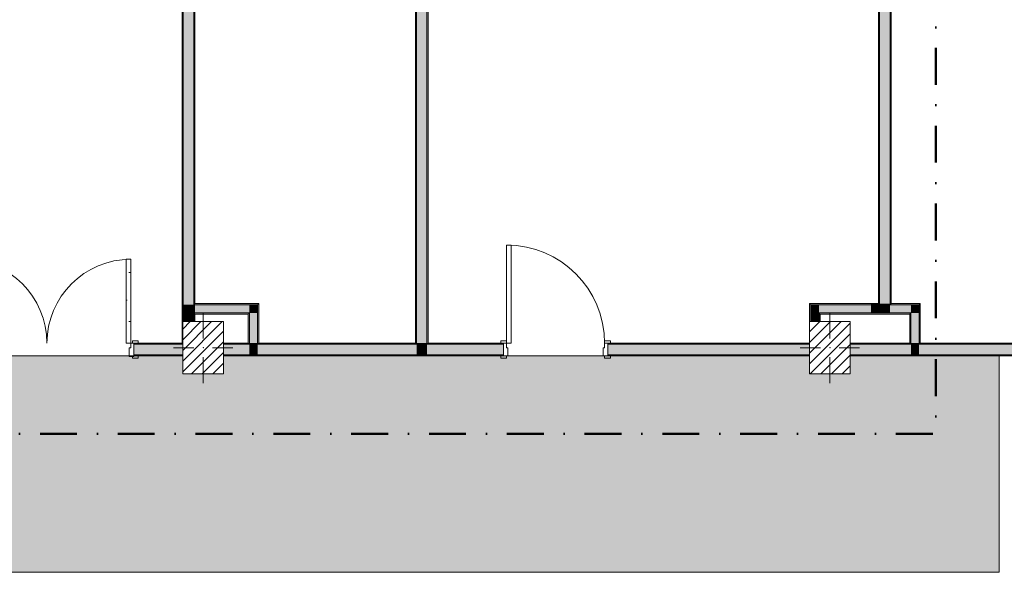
# Model space of a CAD drawing. Header units: millimetres. Extents: x -40968 to 11883, y -18948 to 4746.
# Tile 19 of 29: x -977 to 7506, y -18948 to -14188. Entities that reach past the tile are written whole.
import ezdxf

# ---------------------------------------------------------------- set-up
doc = ezdxf.new("R2010")
doc.units = ezdxf.units.MM
doc.header["$MEASUREMENT"] = 0
doc.linetypes.add('Punto & Rayas', pattern=[670.277762, 317.5, -176.388889, 0, -176.388874])
doc.linetypes.add('Wipeout_Contour', pattern=[1000, 0, -1000])
for name, color, linetype, lineweight, true_color in [('01_2D_Ambit_Pluma_Nº__242', 7, 'Continuous', 50, 0xfb0013), ('12_FAÇ_Façana_Pluma_Nº__102', 7, 'Continuous', 5, 0xcccccc), ('12_FAÇ_Façana_Pluma_Nº__176', 7, 'Continuous', 15, 0x93a0c6), ('14_PAV_Paviment existent_Pluma_Nº__102', 7, 'Continuous', 5, 0xcccccc), ('Demolido_12_FAÇ_Façana_Pluma_Nº__102', 7, 'Continuous', 5, 0xcccccc), ('Demolido_12_FAÇ_Façana_Pluma_Nº__176', 7, 'Continuous', 15, 0x93a0c6), ('Demolido_Puertas Archicad_Pluma_Nº__3', 7, 'Continuous', 5, 0xa4a4a4)]:
    doc.layers.add(name, color=color, linetype=linetype, lineweight=lineweight, true_color=true_color)
for name, color, linetype in [('10_ESTR_Pilars', 7, 'Continuous'), ('12_FAÇ_Façana', 7, 'Continuous'), ('14_PAV_Paviment existent', 7, 'Continuous'), ('Demolido_12_FAÇ_Façana', 7, 'Continuous'), ('Demolido_Puertas Archicad', 7, 'Continuous')]:
    doc.layers.add(name, color=color, linetype=linetype)
for name, color, linetype, lineweight in [('10_ESTR_Pilars_Pluma_Nº__20', 1, 'Continuous', 5), ('10_ESTR_Pilars_Pluma_Nº__28', 7, 'Continuous', 20), ('10_ESTR_Pilars_Pluma_Nº__42', 8, 'Continuous', 25), ('12_FAÇ_Façana_Pluma_Nº__7', 7, 'Continuous', 5), ('14_PAV_Paviment existent_Pluma_Nº__89', 7, 'Continuous', 5), ('Demolido_12_FAÇ_Façana_Pluma_Nº__7', 7, 'Continuous', 5), ('Demolido_Puertas Archicad_Pluma_Nº__1', 7, 'Continuous', 5), ('Demolido_Puertas Archicad_Pluma_Nº__7', 7, 'Continuous', 5)]:
    doc.layers.add(name, color=color, linetype=linetype, lineweight=lineweight)
pattern_1 = [(0, (0, 0), (0, 779.4), [48.75, -401.25]), (0, (225, 389.7), (0, 779.4), [48.75, -401.25]), (60, (0, 0), (-675, 389.7), [48.75, -401.25]), (60, (450, 0), (-675, 389.7), [48.75, -401.25]), (120, (48.75, 0), (675, 389.7), [48.75, -401.25]), (120, (498.75, 0), (675, 389.7), [48.75, -401.25]), (0, (0, 75), (0, 150), [0, -150, 0, -225]), (45, (75, 75), (-106.066, 106.066), [0, -112.5, 0, -187.5])]
pattern_2 = [(45, (0, 0), (-45.96194, 45.96194), [])]

# ---------------------------------------------------------------- blocks, each defined once
blk = doc.blocks.new('Forjado_2_1', base_point=(7463.4, -18947.9))
at = {"layer": '14_PAV_Paviment existent_Pluma_Nº__102', "linetype": 'Continuous', "lineweight": 0, "true_color": 0x333333}
blk.add_hatch(color=250, dxfattribs=at).paths.add_polyline_path([(7463.4, -18947.9), (7463.4, -17084), (-28136.2, -17084), (-28146.1, -18947.9)])
at = {"layer": '14_PAV_Paviment existent_Pluma_Nº__89', "color": 7, "linetype": 'Continuous', "lineweight": 5, "flags": 128}
blk.add_lwpolyline([(7463.4, -18947.9), (-28146.1, -18947.9), (-28136.2, -17084), (7463.4, -17084)], close=True, dxfattribs=at)
blk = doc.blocks.new('Muro_59_1', base_point=(422.1, -17084))
at = {"layer": 'Demolido_12_FAÇ_Façana_Pluma_Nº__102', "linetype": 'Continuous', "lineweight": 0, "true_color": 0xe5e5e5}
for points in [[(432.1, -16644), (522.1, -16644), (522.1, -12439), (432.1, -12439)], [(432.1, -16644), (432.1, -16714), (522.1, -16714), (522.1, -16644)], [(522.1, -16714), (432.1, -16714), (432.1, -16789), (522.1, -16789)]]:
    blk.add_hatch(color=254, dxfattribs=at).paths.add_polyline_path(points)
at = {"layer": 'Demolido_12_FAÇ_Façana_Pluma_Nº__176', "linetype": 'Continuous', "lineweight": 0, "true_color": 0x495063}
for points in [[(422.1, -16974), (428.9, -16974), (428.9, -16789), (432.1, -16789), (432.1, -12439), (428.9, -12439), (428.9, -12339), (422.1, -12339)], [(522.1, -16634), (532.1, -16634), (532.1, -12439), (522.1, -12439)], [(522.1, -16634), (522.1, -16644), (532.1, -16644), (532.1, -16634)], [(522.1, -16714), (522.1, -16724), (532.1, -16724), (532.1, -16714)], [(532.1, -16724), (522.1, -16724), (522.1, -16789), (532.1, -16789)]]:
    blk.add_hatch(color=251, dxfattribs=at).paths.add_polyline_path(points)
at = {"layer": 'Demolido_12_FAÇ_Façana_Pluma_Nº__7', "color": 7, "linetype": 'Continuous', "lineweight": 5}
for p, q in [((432.1, -12439), (432.1, -16644)), ((522.1, -16644), (522.1, -12439)), ((432.1, -16644), (432.1, -16714)), ((532.1, -16644), (522.1, -16644)), ((432.1, -16714), (432.1, -16789)), ((522.1, -16714), (532.1, -16714)), ((522.1, -16789), (522.1, -16714))]:
    blk.add_line(p, q, dxfattribs=at)
at = {"layer": 'Demolido_12_FAÇ_Façana_Pluma_Nº__7', "color": 7, "linetype": 'Continuous', "lineweight": 5, "flags": 128}
for points in [[(428.9, -12339), (422.1, -12339)], [(422.1, -12339), (422.1, -16974)], [(532.1, -16634), (532.1, -12439)], [(532.1, -16789), (532.1, -16724)]]:
    blk.add_lwpolyline(points, dxfattribs=at)
blk = doc.blocks.new('Puerta 27_12')
at = {"layer": 'Demolido_Puertas Archicad_Pluma_Nº__1', "color": 7, "linetype": 'Continuous', "lineweight": 5}
for p, q in [((382, 0), (382, 844)), ((382, 844), (422, 844)), ((422, 844), (422, 0)), ((-472, 0), (-472, 19)), ((-472, 19), (-422, 19)), ((-422, 0), (-472, 0)), ((-422, 0), (-450, 0)), ((-450, 0), (-450, -110)), ((-422, 19), (-422, 0)), ((-422, -40), (-422, 0)), ((422, 0), (382, 0)), ((422, 19), (472, 19)), ((422, 0), (422, 19)), ((472, 0), (422, 0)), ((450, 0), (422, 0)), ((422, 0), (422, -40)), ((450, -110), (450, 0)), ((472, 19), (472, 0)), ((-410, -40), (-422, -40)), ((-410, -110), (-410, -40)), ((422, -40), (410, -40)), ((410, -40), (410, -110)), ((-472, -129), (-472, -110)), ((-472, -110), (-422, -110)), ((-422, -129), (-472, -129)), ((-450, -110), (-410, -110)), ((-422, -110), (-422, -129)), ((410, -110), (450, -110)), ((422, -110), (472, -110)), ((422, -129), (422, -110)), ((472, -129), (422, -129)), ((472, -110), (472, -129))]:
    blk.add_line(p, q, dxfattribs=at)
at = {"layer": 'Demolido_Puertas Archicad_Pluma_Nº__3', "color": 253, "linetype": 'Continuous', "lineweight": 5, "true_color": 0xa4a4a4}
blk.add_arc((422, 0), 844, 90, 180, dxfattribs=at)
at = {"layer": 'Demolido_Puertas Archicad_Pluma_Nº__7', "color": 7, "linetype": 'Continuous', "lineweight": 5}
for p, q in [((-450, 0), (-472, 0)), ((-450, 0), (-472, 0)), ((-450, 0), (-450, -10)), ((-450, 0), (-450, -10)), ((450, 0), (450, -10)), ((450, 0), (450, -10)), ((450, 0), (472, 0)), ((450, 0), (472, 0)), ((-450, -10), (-450, -100)), ((-450, -10), (-450, -100)), ((450, -10), (450, -100)), ((450, -10), (450, -100)), ((-450, -110), (-472, -110)), ((-450, -110), (-472, -110)), ((-450, -100), (-450, -110)), ((-450, -100), (-450, -110)), ((450, -100), (450, -110)), ((450, -100), (450, -110)), ((450, -110), (472, -110)), ((450, -110), (472, -110))]:
    blk.add_line(p, q, dxfattribs=at)
blk = doc.blocks.new('Muro_86_1', base_point=(2432.1, -17084))
at = {"layer": 'Demolido_12_FAÇ_Façana_Pluma_Nº__102', "linetype": 'Continuous', "lineweight": 0, "true_color": 0xe5e5e5}
for points in [[(2442.1, -9484), (2532.1, -9484), (2532.1, -9474), (2442.1, -9474)], [(2442.1, -9484), (2442.1, -9705.1), (2532.1, -9705.1), (2532.1, -9484)], [(2442.1, -11834), (2532.1, -11834), (2532.1, -10605.1), (2442.1, -10605.1)], [(2442.1, -11834), (2442.1, -11924), (2532.1, -11924), (2532.1, -11834)], [(2442.1, -11924), (2442.1, -16974), (2532.1, -16974), (2532.1, -11924)], [(2532.1, -16974), (2442.1, -16974), (2442.1, -16984), (2532.1, -16984)]]:
    blk.add_hatch(color=254, dxfattribs=at).paths.add_polyline_path(points)
at = {"layer": 'Demolido_12_FAÇ_Façana_Pluma_Nº__176', "linetype": 'Continuous', "lineweight": 0, "true_color": 0x495063}
for points in [[(2432.1, -9484), (2432.1, -9705.1), (2442.1, -9705.1), (2442.1, -9484)], [(2532.1, -9484), (2532.1, -9705.1), (2542.1, -9705.1), (2542.1, -9484)], [(2432.1, -16974), (2442.1, -16974), (2442.1, -10605.1), (2432.1, -10605.1)], [(2532.1, -11824), (2542.1, -11824), (2542.1, -10605.1), (2532.1, -10605.1)], [(2532.1, -11824), (2532.1, -11834), (2542.1, -11834), (2542.1, -11824)], [(2532.1, -11924), (2532.1, -11934), (2542.1, -11934), (2542.1, -11924)], [(2532.1, -11934), (2532.1, -16974), (2542.1, -16974), (2542.1, -11934)]]:
    blk.add_hatch(color=251, dxfattribs=at).paths.add_polyline_path(points)
at = {"layer": 'Demolido_12_FAÇ_Façana_Pluma_Nº__7', "color": 7, "linetype": 'Continuous', "lineweight": 5}
for p, q in [((2442.1, -9474), (2442.1, -9484)), ((2442.1, -9484), (2442.1, -9705.1)), ((2532.1, -9484), (2532.1, -9474)), ((2532.1, -9705.1), (2532.1, -9484)), ((2432.1, -9705.1), (2432.1, -9683.1)), ((2432.1, -9705.1), (2442.1, -9705.1)), ((2442.1, -9705.1), (2532.1, -9705.1)), ((2532.1, -9705.1), (2542.1, -9705.1)), ((2542.1, -9705.1), (2542.1, -9683.1)), ((2432.1, -10605.1), (2432.1, -10627.1)), ((2432.1, -10605.1), (2442.1, -10605.1)), ((2442.1, -10605.1), (2442.1, -11834)), ((2442.1, -10605.1), (2532.1, -10605.1)), ((2532.1, -11834), (2532.1, -10605.1)), ((2532.1, -10605.1), (2542.1, -10605.1)), ((2542.1, -10605.1), (2542.1, -10627.1)), ((2442.1, -11834), (2442.1, -11924)), ((2542.1, -11834), (2532.1, -11834)), ((2442.1, -11924), (2442.1, -16974)), ((2532.1, -11924), (2542.1, -11924)), ((2532.1, -16974), (2532.1, -11924)), ((2442.1, -16974), (2442.1, -16984)), ((2532.1, -16984), (2532.1, -16974))]:
    blk.add_line(p, q, dxfattribs=at)
at = {"layer": 'Demolido_12_FAÇ_Façana_Pluma_Nº__7', "color": 7, "linetype": 'Continuous', "lineweight": 5, "flags": 128}
for points in [[(2432.1, -9484), (2432.1, -9705.1)], [(2542.1, -9705.1), (2542.1, -9484)], [(2432.1, -10605.1), (2432.1, -16974)], [(2542.1, -11824), (2542.1, -10605.1)], [(2542.1, -16974), (2542.1, -11934)]]:
    blk.add_lwpolyline(points, dxfattribs=at)
at = {"layer": 'Demolido_Puertas Archicad', "color": 253, "linetype": 'Continuous', "lineweight": 5, "true_color": 0xa4a4a6, "zscale": 1000, "rotation": 89.99999999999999}
blk.add_blockref('Puerta 27_12', (2432.1, -10155.1), dxfattribs=at)
blk = doc.blocks.new('Muro_88_1', base_point=(6422.1, -16634))
at = {"layer": '12_FAÇ_Façana_Pluma_Nº__102', "linetype": 'Continuous', "lineweight": 0, "true_color": 0xe5e5e5}
for points in [[(6432.1, -12284), (6522.1, -12284), (6522.1, -12274), (6432.1, -12274)], [(6522.1, -16634), (6522.1, -12284), (6432.1, -12284), (6432.1, -16634)], [(6432.1, -16644), (6522.1, -16644), (6522.1, -16634), (6432.1, -16634)]]:
    blk.add_hatch(color=254, dxfattribs=at).paths.add_polyline_path(points)
at = {"layer": '12_FAÇ_Façana_Pluma_Nº__176', "linetype": 'Continuous', "lineweight": 0, "true_color": 0x495063}
for points in [[(6422.1, -12284), (6422.1, -16634), (6432.1, -16634), (6432.1, -12284)], [(6532.1, -16634), (6532.1, -12284), (6522.1, -12284), (6522.1, -16634)]]:
    blk.add_hatch(color=251, dxfattribs=at).paths.add_polyline_path(points)
at = {"layer": '12_FAÇ_Façana_Pluma_Nº__7', "color": 7, "linetype": 'Continuous', "lineweight": 5}
for p, q in [((6432.1, -12274), (6432.1, -12284)), ((6432.1, -12284), (6432.1, -16634)), ((6522.1, -12284), (6522.1, -12274)), ((6522.1, -16634), (6522.1, -12284)), ((6432.1, -16634), (6432.1, -16644)), ((6522.1, -16644), (6522.1, -16634))]:
    blk.add_line(p, q, dxfattribs=at)
at = {"layer": '12_FAÇ_Façana_Pluma_Nº__7', "color": 7, "linetype": 'Continuous', "lineweight": 5, "flags": 128}
for points in [[(6422.1, -12284), (6422.1, -16634)], [(6532.1, -16634), (6532.1, -12284)]]:
    blk.add_lwpolyline(points, dxfattribs=at)
blk = doc.blocks.new('Muro_91_1', base_point=(1082.1, -16634))
at = {"layer": 'Demolido_12_FAÇ_Façana_Pluma_Nº__102', "linetype": 'Continuous', "lineweight": 0, "true_color": 0xe5e5e5}
for points in [[(522.1, -16644), (522.1, -16714), (532.1, -16714), (532.1, -16644)], [(1002.1, -16644), (532.1, -16644), (532.1, -16714), (1002.1, -16714)], [(1002.1, -16714), (1072.1, -16714), (1072.1, -16644)], [(1002.1, -16714), (1072.1, -16644), (1002.1, -16644)]]:
    blk.add_hatch(color=254, dxfattribs=at).paths.add_polyline_path(points)
at = {"layer": 'Demolido_12_FAÇ_Façana_Pluma_Nº__176', "linetype": 'Continuous', "lineweight": 0, "true_color": 0x495063}
for points in [[(1072.1, -16634), (532.1, -16634), (532.1, -16644), (1072.1, -16644)], [(1072.1, -16644), (1082.1, -16644), (1082.1, -16634)], [(1072.1, -16644), (1082.1, -16634), (1072.1, -16634)], [(992.1, -16714), (532.1, -16714), (532.1, -16724), (992.1, -16724)], [(992.1, -16724), (1002.1, -16724), (1002.1, -16714)], [(992.1, -16724), (1002.1, -16714), (992.1, -16714)]]:
    blk.add_hatch(color=251, dxfattribs=at).paths.add_polyline_path(points)
at = {"layer": 'Demolido_12_FAÇ_Façana_Pluma_Nº__7', "color": 7, "linetype": 'Continuous', "lineweight": 5}
for p, q in [((532.1, -16644), (522.1, -16644)), ((1002.1, -16644), (532.1, -16644)), ((1072.1, -16644), (1002.1, -16644)), ((1072.1, -16714), (1072.1, -16644)), ((522.1, -16714), (532.1, -16714)), ((532.1, -16714), (1002.1, -16714)), ((1002.1, -16724), (1002.1, -16714))]:
    blk.add_line(p, q, dxfattribs=at)
at = {"layer": 'Demolido_12_FAÇ_Façana_Pluma_Nº__7', "color": 7, "linetype": 'Continuous', "lineweight": 5, "flags": 128}
for points in [[(1082.1, -16634), (532.1, -16634)], [(1082.1, -16634), (1082.1, -16644)], [(532.1, -16724), (992.1, -16724)]]:
    blk.add_lwpolyline(points, dxfattribs=at)
blk = doc.blocks.new('Muro_92_1', base_point=(1082.1, -17084))
at = {"layer": 'Demolido_12_FAÇ_Façana_Pluma_Nº__102', "linetype": 'Continuous', "lineweight": 0, "true_color": 0xe5e5e5}
for points in [[(1002.1, -16714), (1002.1, -16974), (1072.1, -16974), (1072.1, -16714)], [(1072.1, -16974), (1002.1, -16974), (1002.1, -16984), (1072.1, -16984)]]:
    blk.add_hatch(color=254, dxfattribs=at).paths.add_polyline_path(points)
at = {"layer": 'Demolido_12_FAÇ_Façana_Pluma_Nº__176', "linetype": 'Continuous', "lineweight": 0, "true_color": 0x495063}
for points in [[(1072.1, -16644), (1072.1, -16974), (1082.1, -16974), (1082.1, -16644)], [(992.1, -16724), (992.1, -16974), (1002.1, -16974), (1002.1, -16724)]]:
    blk.add_hatch(color=251, dxfattribs=at).paths.add_polyline_path(points)
at = {"layer": 'Demolido_12_FAÇ_Façana_Pluma_Nº__7', "color": 7, "linetype": 'Continuous', "lineweight": 5}
for p, q in [((1072.1, -16714), (1072.1, -16644)), ((1002.1, -16724), (1002.1, -16714)), ((1002.1, -16724), (1002.1, -16974)), ((1072.1, -16974), (1072.1, -16714)), ((1002.1, -16974), (1002.1, -16984)), ((1072.1, -16984), (1072.1, -16974))]:
    blk.add_line(p, q, dxfattribs=at)
at = {"layer": 'Demolido_12_FAÇ_Façana_Pluma_Nº__7', "color": 7, "linetype": 'Continuous', "lineweight": 5, "flags": 128}
for points in [[(1082.1, -16974), (1082.1, -16644)], [(992.1, -16724), (992.1, -16974)]]:
    blk.add_lwpolyline(points, dxfattribs=at)
blk = doc.blocks.new('Muro_93_1', base_point=(6782.1, -16634))
at = {"layer": '12_FAÇ_Façana_Pluma_Nº__102', "linetype": 'Continuous', "lineweight": 0, "true_color": 0xe5e5e5}
for points in [[(6432.1, -16644), (6357.1, -16644), (6357.1, -16714), (6432.1, -16714)], [(6432.1, -16714), (6522.1, -16714), (6522.1, -16644), (6432.1, -16644)], [(6522.1, -16714), (6702.1, -16714), (6702.1, -16644), (6522.1, -16644)], [(6702.1, -16714), (6772.1, -16714), (6772.1, -16644)], [(6702.1, -16714), (6772.1, -16644), (6702.1, -16644)]]:
    blk.add_hatch(color=254, dxfattribs=at).paths.add_polyline_path(points)
at = {"layer": '12_FAÇ_Façana_Pluma_Nº__176', "linetype": 'Continuous', "lineweight": 0, "true_color": 0x495063}
for points in [[(6422.1, -16634), (6357.1, -16634), (6357.1, -16644), (6422.1, -16644)], [(6422.1, -16644), (6432.1, -16644), (6432.1, -16634), (6422.1, -16634)], [(6522.1, -16644), (6532.1, -16644), (6532.1, -16634), (6522.1, -16634)], [(6532.1, -16644), (6772.1, -16644), (6772.1, -16634), (6532.1, -16634)], [(6772.1, -16644), (6782.1, -16644), (6782.1, -16634)], [(6772.1, -16644), (6782.1, -16634), (6772.1, -16634)], [(6692.1, -16714), (6357.1, -16714), (6357.1, -16724), (6692.1, -16724)], [(6692.1, -16724), (6702.1, -16724), (6702.1, -16714)], [(6692.1, -16724), (6702.1, -16714), (6692.1, -16714)]]:
    blk.add_hatch(color=251, dxfattribs=at).paths.add_polyline_path(points)
at = {"layer": '12_FAÇ_Façana_Pluma_Nº__7', "color": 7, "linetype": 'Continuous', "lineweight": 5}
for p, q in [((6432.1, -16644), (6357.1, -16644)), ((6432.1, -16634), (6432.1, -16644)), ((6522.1, -16644), (6522.1, -16634)), ((6702.1, -16644), (6522.1, -16644)), ((6772.1, -16644), (6702.1, -16644)), ((6772.1, -16714), (6772.1, -16644)), ((6357.1, -16714), (6432.1, -16714)), ((6432.1, -16714), (6522.1, -16714)), ((6522.1, -16714), (6702.1, -16714)), ((6702.1, -16724), (6702.1, -16714))]:
    blk.add_line(p, q, dxfattribs=at)
at = {"layer": '12_FAÇ_Façana_Pluma_Nº__7', "color": 7, "linetype": 'Continuous', "lineweight": 5, "flags": 128}
for points in [[(6422.1, -16634), (6357.1, -16634)], [(6782.1, -16634), (6532.1, -16634)], [(6782.1, -16634), (6782.1, -16644)], [(6357.1, -16724), (6692.1, -16724)]]:
    blk.add_lwpolyline(points, dxfattribs=at)
blk = doc.blocks.new('Muro_94_1', base_point=(6782.1, -17084))
at = {"layer": '12_FAÇ_Façana_Pluma_Nº__102', "linetype": 'Continuous', "lineweight": 0, "true_color": 0xe5e5e5}
for points in [[(6702.1, -16714), (6702.1, -16974), (6772.1, -16974), (6772.1, -16714)], [(6772.1, -16974), (6702.1, -16974), (6702.1, -16984), (6772.1, -16984)]]:
    blk.add_hatch(color=254, dxfattribs=at).paths.add_polyline_path(points)
at = {"layer": '12_FAÇ_Façana_Pluma_Nº__176', "linetype": 'Continuous', "lineweight": 0, "true_color": 0x495063}
for points in [[(6772.1, -16644), (6772.1, -16974), (6782.1, -16974), (6782.1, -16644)], [(6692.1, -16724), (6692.1, -16974), (6702.1, -16974), (6702.1, -16724)]]:
    blk.add_hatch(color=251, dxfattribs=at).paths.add_polyline_path(points)
at = {"layer": '12_FAÇ_Façana_Pluma_Nº__7', "color": 7, "linetype": 'Continuous', "lineweight": 5}
for p, q in [((6772.1, -16714), (6772.1, -16644)), ((6702.1, -16724), (6702.1, -16714)), ((6702.1, -16724), (6702.1, -16974)), ((6772.1, -16974), (6772.1, -16714)), ((6702.1, -16974), (6702.1, -16984)), ((6772.1, -16984), (6772.1, -16974))]:
    blk.add_line(p, q, dxfattribs=at)
at = {"layer": '12_FAÇ_Façana_Pluma_Nº__7', "color": 7, "linetype": 'Continuous', "lineweight": 5, "flags": 128}
for points in [[(6782.1, -16974), (6782.1, -16644)], [(6692.1, -16724), (6692.1, -16974)]]:
    blk.add_lwpolyline(points, dxfattribs=at)
blk = doc.blocks.new('Muro_95_1', base_point=(5918.9, -16911.5))
at = {"layer": 'Demolido_12_FAÇ_Façana_Pluma_Nº__102', "linetype": 'Continuous', "lineweight": 0, "true_color": 0xe5e5e5}
for points in [[(5908.9, -16644), (5838.9, -16644), (5908.9, -16714)], [(5838.9, -16714), (5908.9, -16714), (5838.9, -16644)], [(5908.9, -16714), (5838.9, -16714), (5838.9, -16789), (5908.9, -16789)]]:
    blk.add_hatch(color=254, dxfattribs=at).paths.add_polyline_path(points)
at = {"layer": 'Demolido_12_FAÇ_Façana_Pluma_Nº__176', "linetype": 'Continuous', "lineweight": 0, "true_color": 0x495063}
for points in [[(5838.9, -16634), (5828.9, -16634), (5838.9, -16644)], [(5828.9, -16644), (5838.9, -16644), (5828.9, -16634)], [(5828.9, -16644), (5828.9, -16789), (5838.9, -16789), (5838.9, -16644)], [(5918.9, -16714), (5908.9, -16714), (5918.9, -16724)], [(5908.9, -16724), (5918.9, -16724), (5908.9, -16714)], [(5918.9, -16724), (5908.9, -16724), (5908.9, -16789), (5918.9, -16789)]]:
    blk.add_hatch(color=251, dxfattribs=at).paths.add_polyline_path(points)
at = {"layer": 'Demolido_12_FAÇ_Façana_Pluma_Nº__7', "color": 7, "linetype": 'Continuous', "lineweight": 5}
for p, q in [((5908.9, -16644), (5838.9, -16644)), ((5838.9, -16644), (5838.9, -16714)), ((5838.9, -16714), (5838.9, -16789)), ((5918.9, -16714), (5908.9, -16714)), ((5908.9, -16789), (5908.9, -16714))]:
    blk.add_line(p, q, dxfattribs=at)
at = {"layer": 'Demolido_12_FAÇ_Façana_Pluma_Nº__7', "color": 7, "linetype": 'Continuous', "lineweight": 5, "flags": 128}
for points in [[(5828.9, -16634), (5838.9, -16634)], [(5828.9, -16634), (5828.9, -16789)], [(5918.9, -16789), (5918.9, -16724)]]:
    blk.add_lwpolyline(points, dxfattribs=at)
blk = doc.blocks.new('Muro_101_1', base_point=(6178.9, -17084))
at = {"layer": '12_FAÇ_Façana_Pluma_Nº__102', "linetype": 'Continuous', "lineweight": 0, "true_color": 0xe5e5e5}
for points in [[(6702.1, -16984), (6178.9, -16984), (6178.9, -17074), (6702.1, -17074)], [(6772.1, -16984), (6702.1, -16984), (6702.1, -17074), (6772.1, -17074)], [(6772.1, -17074), (11813, -17074), (11813, -16984), (6772.1, -16984)]]:
    blk.add_hatch(color=254, dxfattribs=at).paths.add_polyline_path(points)
at = {"layer": '12_FAÇ_Façana_Pluma_Nº__176', "linetype": 'Continuous', "lineweight": 0, "true_color": 0x495063}
for points in [[(6692.1, -16974), (6178.9, -16974), (6178.9, -16984), (6692.1, -16984)], [(6702.1, -16974), (6692.1, -16974), (6692.1, -16984), (6702.1, -16984)], [(6782.1, -16974), (6772.1, -16974), (6772.1, -16984), (6782.1, -16984)], [(6782.1, -16984), (11813, -16984), (11813, -16974), (6782.1, -16974)], [(6178.9, -17084), (11813, -17084), (11813, -17074), (6178.9, -17074)]]:
    blk.add_hatch(color=251, dxfattribs=at).paths.add_polyline_path(points)
at = {"layer": '12_FAÇ_Façana_Pluma_Nº__7', "color": 7, "linetype": 'Continuous', "lineweight": 5}
for p, q in [((6702.1, -16984), (6178.9, -16984)), ((6702.1, -16974), (6702.1, -16984)), ((6772.1, -16984), (6772.1, -16974)), ((11813, -16984), (6772.1, -16984)), ((6178.9, -17074), (6702.1, -17074)), ((6702.1, -17074), (6772.1, -17074)), ((6772.1, -17074), (11813, -17074))]:
    blk.add_line(p, q, dxfattribs=at)
at = {"layer": '12_FAÇ_Façana_Pluma_Nº__7', "color": 7, "linetype": 'Continuous', "lineweight": 5, "flags": 128}
for points in [[(6692.1, -16974), (6178.9, -16974)], [(11813, -16974), (6782.1, -16974)], [(11813, -17084), (11813, -16974)], [(6178.9, -17084), (11813, -17084)]]:
    blk.add_lwpolyline(points, dxfattribs=at)
blk = doc.blocks.new('Puerta 27_14')
at = {"layer": 'Demolido_Puertas Archicad_Pluma_Nº__1', "color": 7, "linetype": 'Continuous', "lineweight": 5}
for p, q in [((382, 0), (382, 844)), ((382, 844), (422, 844)), ((422, 844), (422, 0)), ((-472, 0), (-472, 19)), ((-472, 19), (-422, 19)), ((-422, 0), (-472, 0)), ((-422, 0), (-450, 0)), ((-450, 0), (-450, -110)), ((-422, 19), (-422, 0)), ((-422, -40), (-422, 0)), ((422, 0), (382, 0)), ((422, 19), (472, 19)), ((422, 0), (422, 19)), ((472, 0), (422, 0)), ((450, 0), (422, 0)), ((422, 0), (422, -40)), ((450, -110), (450, 0)), ((472, 19), (472, 0)), ((-410, -40), (-422, -40)), ((-410, -110), (-410, -40)), ((422, -40), (410, -40)), ((410, -40), (410, -110)), ((-472, -129), (-472, -110)), ((-472, -110), (-422, -110)), ((-422, -129), (-472, -129)), ((-450, -110), (-410, -110)), ((-422, -110), (-422, -129)), ((410, -110), (450, -110)), ((422, -110), (472, -110)), ((422, -129), (422, -110)), ((472, -129), (422, -129)), ((472, -110), (472, -129))]:
    blk.add_line(p, q, dxfattribs=at)
at = {"layer": 'Demolido_Puertas Archicad_Pluma_Nº__3', "color": 253, "linetype": 'Continuous', "lineweight": 5, "true_color": 0xa4a4a4}
blk.add_arc((422, 0), 844, 90, 180, dxfattribs=at)
at = {"layer": 'Demolido_Puertas Archicad_Pluma_Nº__7', "color": 7, "linetype": 'Continuous', "lineweight": 5}
for p, q in [((-450, 0), (-472, 0)), ((-450, 0), (-472, 0)), ((-450, 0), (-450, -10)), ((-450, 0), (-450, -10)), ((450, 0), (450, -10)), ((450, 0), (450, -10)), ((450, 0), (472, 0)), ((450, 0), (472, 0)), ((-450, -10), (-450, -100)), ((-450, -10), (-450, -100)), ((450, -10), (450, -100)), ((450, -10), (450, -100)), ((-450, -110), (-472, -110)), ((-450, -110), (-472, -110)), ((-450, -100), (-450, -110)), ((-450, -100), (-450, -110)), ((450, -100), (450, -110)), ((450, -100), (450, -110)), ((450, -110), (472, -110)), ((450, -110), (472, -110))]:
    blk.add_line(p, q, dxfattribs=at)
blk = doc.blocks.new('Puerta Doble 27_5')
at = {"layer": 'Demolido_Puertas Archicad', "linetype": 'Continuous', "lineweight": 0, "true_color": 0xffffff}
h = blk.add_hatch(dxfattribs=at)
h.set_pattern_fill('Hormigón_en_Masa_0001', style=0, pattern_type=2)
h.set_pattern_definition(pattern_1)
h.paths.add_polyline_path([(-722, 722), (-722, 0), (-682, 0), (-682, 722)])
h = blk.add_hatch(dxfattribs=at)
h.set_pattern_fill('Hormigón_en_Masa_0001', style=0, pattern_type=2)
h.set_pattern_definition(pattern_1)
h.paths.add_polyline_path([(722, 722), (682, 722), (682, 0), (722, 0)])
h = blk.add_hatch(dxfattribs=at)
h.set_pattern_fill('Hormigón_en_Masa_0001', style=0, pattern_type=2)
h.set_pattern_definition(pattern_1)
h.paths.add_polyline_path([(-737, 0), (-737, 19), (-787, 19), (-787, 0)])
h = blk.add_hatch(dxfattribs=at)
h.set_pattern_fill('Hormigón_en_Masa_0001', style=0, pattern_type=2)
h.set_pattern_definition(pattern_1)
h.paths.add_polyline_path([(737, 19), (737, 0), (787, 0), (787, 19)])
h = blk.add_hatch(dxfattribs=at)
h.set_pattern_fill('Hormigón_en_Masa_0001', style=0, pattern_type=2)
h.set_pattern_definition(pattern_1)
h.paths.add_polyline_path([(-737, -129), (-737, -110), (-787, -110), (-787, -129)])
h = blk.add_hatch(dxfattribs=at)
h.set_pattern_fill('Hormigón_en_Masa_0001', style=0, pattern_type=2)
h.set_pattern_definition(pattern_1)
h.paths.add_polyline_path([(737, -110), (737, -129), (787, -129), (787, -110)])
at = {"layer": 'Demolido_Puertas Archicad_Pluma_Nº__1', "color": 7, "linetype": 'Continuous', "lineweight": 5}
for p, q in [((-722, 722), (-722, 0)), ((-682, 722), (-722, 722)), ((-682, 0), (-682, 722)), ((682, 0), (682, 722)), ((682, 722), (722, 722)), ((722, 722), (722, 0)), ((-722, 0), (-750, 0)), ((-750, 0), (-750, -115)), ((-722, -40), (-722, 0)), ((-722, 0), (-682, 0)), ((722, 0), (682, 0)), ((750, 0), (722, 0)), ((722, 0), (722, -40)), ((750, -115), (750, 0)), ((-710, -40), (-722, -40)), ((-710, -115), (-710, -40)), ((722, -40), (710, -40)), ((710, -40), (710, -115)), ((-750, -115), (-710, -115)), ((710, -115), (750, -115))]:
    blk.add_line(p, q, dxfattribs=at)
at = {"layer": 'Demolido_Puertas Archicad_Pluma_Nº__3', "color": 253, "linetype": 'Continuous', "lineweight": 5, "true_color": 0xa4a4a4}
for p, q in [((-787, 0), (-787, 19)), ((-787, 19), (-737, 19)), ((-737, 0), (-787, 0)), ((-737, 19), (-737, 0)), ((737, 19), (787, 19)), ((737, 0), (737, 19)), ((787, 0), (737, 0)), ((787, 19), (787, 0)), ((-787, -129), (-787, -110)), ((-787, -110), (-737, -110)), ((-737, -129), (-787, -129)), ((-737, -110), (-737, -129)), ((737, -110), (787, -110)), ((737, -129), (737, -110)), ((787, -129), (737, -129)), ((787, -110), (787, -129))]:
    blk.add_line(p, q, dxfattribs=at)
for centre, start, end in [((-722, 0), 0, 90), ((722, 0), 90, 180)]:
    blk.add_arc(centre, 722, start, end, dxfattribs=at)
at = {"layer": 'Demolido_Puertas Archicad_Pluma_Nº__7', "color": 7, "linetype": 'Continuous', "lineweight": 5}
for p, q in [((-750, 0), (-787, 0)), ((-750, 0), (-787, 0)), ((-750, 0), (-750, -10)), ((-750, 0), (-750, -10)), ((750, 0), (750, -10)), ((750, 0), (750, -10)), ((750, 0), (787, 0)), ((750, 0), (787, 0)), ((-750, -10), (-750, -100)), ((-750, -10), (-750, -100)), ((750, -10), (750, -100)), ((750, -10), (750, -100)), ((-750, -110), (-787, -110)), ((-750, -110), (-787, -110)), ((-750, -100), (-750, -110)), ((-750, -100), (-750, -110)), ((750, -100), (750, -110)), ((750, -100), (750, -110)), ((750, -110), (787, -110)), ((750, -110), (787, -110))]:
    blk.add_line(p, q, dxfattribs=at)
blk = doc.blocks.new('Muro_102_1', base_point=(-3748.9, -17084))
at = {"layer": 'Demolido_12_FAÇ_Façana_Pluma_Nº__102', "linetype": 'Continuous', "lineweight": 0, "true_color": 0xe5e5e5}
for points in [[(7.1, -17074), (428.9, -17074), (428.9, -16984), (7.1, -16984)], [(1002.1, -16984), (778.9, -16984), (778.9, -17074), (1002.1, -17074)], [(1072.1, -16984), (1002.1, -16984), (1002.1, -17074), (1072.1, -17074)], [(2442.1, -16984), (1072.1, -16984), (1072.1, -17074), (2442.1, -17074)], [(2532.1, -16984), (2442.1, -16984), (2442.1, -17074), (2532.1, -17074)], [(2532.1, -17074), (3190, -17074), (3190, -16984), (2532.1, -16984)], [(4090, -17074), (5828.9, -17074), (5828.9, -16984), (4090, -16984)]]:
    blk.add_hatch(color=254, dxfattribs=at).paths.add_polyline_path(points)
at = {"layer": 'Demolido_12_FAÇ_Façana_Pluma_Nº__176', "linetype": 'Continuous', "lineweight": 0, "true_color": 0x495063}
for points in [[(7.1, -16984), (422.1, -16984), (422.1, -16974), (7.1, -16974)], [(422.1, -16974), (422.1, -16984), (428.9, -16984), (428.9, -16974)], [(992.1, -16974), (778.9, -16974), (778.9, -16984), (992.1, -16984)], [(1002.1, -16974), (992.1, -16974), (992.1, -16984), (1002.1, -16984)], [(1082.1, -16974), (1072.1, -16974), (1072.1, -16984), (1082.1, -16984)], [(2432.1, -16974), (1082.1, -16974), (1082.1, -16984), (2432.1, -16984)], [(2442.1, -16974), (2432.1, -16974), (2432.1, -16984), (2442.1, -16984)], [(2542.1, -16974), (2532.1, -16974), (2532.1, -16984), (2542.1, -16984)], [(3190, -16974), (2542.1, -16974), (2542.1, -16984), (3190, -16984)], [(5828.9, -16974), (4090, -16974), (4090, -16984), (5828.9, -16984)], [(428.9, -17074), (7.1, -17074), (7.1, -17084), (428.9, -17084)], [(3190, -17074), (778.9, -17074), (778.9, -17084), (3190, -17084)], [(4090, -17074), (4090, -17084), (5828.9, -17084), (5828.9, -17074)]]:
    blk.add_hatch(color=251, dxfattribs=at).paths.add_polyline_path(points)
at = {"layer": 'Demolido_12_FAÇ_Façana_Pluma_Nº__7', "color": 7, "linetype": 'Continuous', "lineweight": 5}
for p, q in [((7.1, -16974), (44.1, -16974)), ((7.1, -16974), (7.1, -16984)), ((428.9, -16984), (7.1, -16984)), ((7.1, -16984), (7.1, -17074)), ((1002.1, -16984), (778.9, -16984)), ((1002.1, -16974), (1002.1, -16984)), ((1072.1, -16984), (1072.1, -16974)), ((2442.1, -16984), (1072.1, -16984)), ((2442.1, -16974), (2442.1, -16984)), ((2532.1, -16984), (2532.1, -16974)), ((3190, -16984), (2532.1, -16984)), ((3190, -16974), (3168, -16974)), ((3190, -16974), (3190, -16984)), ((3190, -16984), (3190, -17074)), ((4090, -16974), (4112, -16974)), ((4090, -16974), (4090, -16984)), ((5828.9, -16984), (4090, -16984)), ((4090, -16984), (4090, -17074)), ((7.1, -17074), (428.9, -17074)), ((7.1, -17074), (7.1, -17084)), ((7.1, -17084), (44.1, -17084)), ((778.9, -17074), (1002.1, -17074)), ((1002.1, -17074), (1072.1, -17074)), ((1072.1, -17074), (2442.1, -17074)), ((2442.1, -17074), (2532.1, -17074)), ((2532.1, -17074), (3190, -17074)), ((3190, -17084), (3168, -17084)), ((3190, -17074), (3190, -17084)), ((4090, -17074), (5828.9, -17074)), ((4090, -17074), (4090, -17084)), ((4090, -17084), (4112, -17084))]:
    blk.add_line(p, q, dxfattribs=at)
at = {"layer": 'Demolido_12_FAÇ_Façana_Pluma_Nº__7', "color": 7, "linetype": 'Continuous', "lineweight": 5, "flags": 128}
for points in [[(422.1, -16974), (7.1, -16974)], [(992.1, -16974), (778.9, -16974)], [(2432.1, -16974), (1082.1, -16974)], [(3190, -16974), (2542.1, -16974)], [(5828.9, -16974), (4090, -16974)], [(7.1, -17084), (428.9, -17084)], [(778.9, -17084), (3190, -17084)], [(4090, -17084), (5828.9, -17084)]]:
    blk.add_lwpolyline(points, dxfattribs=at)
at = {"layer": 'Demolido_Puertas Archicad', "color": 253, "linetype": 'Continuous', "lineweight": 5, "true_color": 0xa4a4a6, "xscale": -1, "zscale": 1000}
blk.add_blockref('Puerta 27_14', (3640, -16974), dxfattribs=at)
at = {"layer": 'Demolido_Puertas Archicad', "color": 253, "linetype": 'Continuous', "lineweight": 5, "true_color": 0xa4a4a6, "zscale": 1000}
blk.add_blockref('Puerta Doble 27_5', (-742.9, -16974), dxfattribs=at)
blk = doc.blocks.new('Muro_108_1', base_point=(6422.1, -16634))
at = {"layer": 'Demolido_12_FAÇ_Façana_Pluma_Nº__102', "linetype": 'Continuous', "lineweight": 0, "true_color": 0xe5e5e5}
blk.add_hatch(color=254, dxfattribs=at).paths.add_polyline_path([(5908.9, -16714), (6422.1, -16714), (6422.1, -16644), (5908.9, -16644)])
at = {"layer": 'Demolido_12_FAÇ_Façana_Pluma_Nº__176', "linetype": 'Continuous', "lineweight": 0, "true_color": 0x495063}
for points in [[(5838.9, -16644), (6422.1, -16644), (6422.1, -16634), (5838.9, -16634)], [(5918.9, -16724), (6422.1, -16724), (6422.1, -16714), (5918.9, -16714)]]:
    blk.add_hatch(color=251, dxfattribs=at).paths.add_polyline_path(points)
at = {"layer": 'Demolido_12_FAÇ_Façana_Pluma_Nº__7', "color": 7, "linetype": 'Continuous', "lineweight": 5}
for p, q in [((5908.9, -16644), (5838.9, -16644)), ((6422.1, -16644), (5908.9, -16644)), ((5918.9, -16714), (5908.9, -16714)), ((5918.9, -16714), (6422.1, -16714))]:
    blk.add_line(p, q, dxfattribs=at)
at = {"layer": 'Demolido_12_FAÇ_Façana_Pluma_Nº__7', "color": 7, "linetype": 'Continuous', "lineweight": 5, "flags": 128}
for points in [[(6422.1, -16634), (5838.9, -16634)], [(5918.9, -16724), (6422.1, -16724)]]:
    blk.add_lwpolyline(points, dxfattribs=at)
blk = doc.blocks.new('Pilar_27_1', base_point=(603.9, -17014))
at = {"color": 254, "linetype": 'Wipeout_Contour', "lineweight": 0, "ltscale": 68102.360843}
blk.add_wipeout([(428.9, -17239), (778.9, -17239), (778.9, -16789), (428.9, -16789)], dxfattribs=at).dxf.layer = '10_ESTR_Pilars'
at = {"layer": '10_ESTR_Pilars_Pluma_Nº__42', "linetype": 'Continuous', "lineweight": 25}
h = blk.add_hatch(dxfattribs=at)
h.set_pattern_fill('00_GCT_trama_45º_e1_400__05', color=8, style=0, pattern_type=2)
h.set_pattern_definition(pattern_2)
h.paths.add_polyline_path([(428.9, -17239), (778.9, -17239), (778.9, -16789), (428.9, -16789)])
at = {"layer": '10_ESTR_Pilars_Pluma_Nº__20', "color": 1, "linetype": 'Continuous', "lineweight": 5}
for p, q in [((603.9, -16934), (603.9, -16709)), ((523.9, -17014), (348.9, -17014)), ((683.9, -17014), (858.9, -17014)), ((603.9, -17094), (603.9, -17319))]:
    blk.add_line(p, q, dxfattribs=at)
blk.add_point((603.9, -17014), dxfattribs=at)
at = {"layer": '10_ESTR_Pilars_Pluma_Nº__28', "color": 7, "linetype": 'Continuous', "lineweight": 20, "flags": 128}
blk.add_lwpolyline([(428.9, -17239), (778.9, -17239), (778.9, -16789), (428.9, -16789)], close=True, dxfattribs=at)
blk = doc.blocks.new('Pilar_28_1', base_point=(6003.9, -17014))
at = {"color": 254, "linetype": 'Wipeout_Contour', "lineweight": 0, "ltscale": 72172.575785}
blk.add_wipeout([(5828.9, -17239), (6178.9, -17239), (6178.9, -16789), (5828.9, -16789)], dxfattribs=at).dxf.layer = '10_ESTR_Pilars'
at = {"layer": '10_ESTR_Pilars_Pluma_Nº__42', "linetype": 'Continuous', "lineweight": 25}
h = blk.add_hatch(dxfattribs=at)
h.set_pattern_fill('00_GCT_trama_45º_e1_400__05', color=8, style=0, pattern_type=2)
h.set_pattern_definition(pattern_2)
h.paths.add_polyline_path([(5828.9, -17239), (6178.9, -17239), (6178.9, -16789), (5828.9, -16789)])
at = {"layer": '10_ESTR_Pilars_Pluma_Nº__20', "color": 1, "linetype": 'Continuous', "lineweight": 5}
for p, q in [((6003.9, -16934), (6003.9, -16709)), ((5923.9, -17014), (5748.9, -17014)), ((6083.9, -17014), (6258.9, -17014)), ((6003.9, -17094), (6003.9, -17319))]:
    blk.add_line(p, q, dxfattribs=at)
blk.add_point((6003.9, -17014), dxfattribs=at)
at = {"layer": '10_ESTR_Pilars_Pluma_Nº__28', "color": 7, "linetype": 'Continuous', "lineweight": 20, "flags": 128}
blk.add_lwpolyline([(5828.9, -17239), (6178.9, -17239), (6178.9, -16789), (5828.9, -16789)], close=True, dxfattribs=at)

msp = doc.modelspace()

# ---------------------------------------------------------------- linework, layer by layer
at = {"layer": '01_2D_Ambit_Pluma_Nº__242', "color": 1, "linetype": 'Punto & Rayas', "lineweight": 50, "true_color": 0xfb0013, "flags": 128}
msp.add_lwpolyline([(-28500, 1816.8), (-28500, 4745.9), (7879.6, 4745.9), (7879.6, -1396.9), (6474.1, -1396.9), (6474.1, -11392.7), (6916.3, -11392.7), (6916.3, -17756.6), (-3932.3, -17756.6), (-3932.3, -11834.9), (-2447.9, -11834.9), (-2447.9, -2249.6), (-23311.2, -2249.6), (-23311.2, 1816.8)], close=True, dxfattribs=at)

# ---------------------------------------------------------------- block references
at = {"layer": '12_FAÇ_Façana', "color": 7, "lineweight": 20}
for name, p in [('Muro_88_1', (6422.1, -16634)), ('Muro_93_1', (6782.1, -16634)), ('Muro_94_1', (6782.1, -17084)), ('Muro_101_1', (6178.9, -17084))]:
    msp.add_blockref(name, p, dxfattribs=at)
at = {"layer": '14_PAV_Paviment existent', "color": 7, "linetype": 'Continuous', "lineweight": 5}
msp.add_blockref('Forjado_2_1', (7463.4, -18947.9), dxfattribs=at)
at = {"layer": 'Demolido_12_FAÇ_Façana', "color": 7, "lineweight": 20}
for name, p in [('Muro_86_1', (2432.1, -17084)), ('Muro_59_1', (422.1, -17084)), ('Muro_102_1', (-3748.9, -17084)), ('Muro_91_1', (1082.1, -16634)), ('Muro_92_1', (1082.1, -17084)), ('Muro_95_1', (5918.9, -16911.5)), ('Muro_108_1', (6422.1, -16634))]:
    msp.add_blockref(name, p, dxfattribs=at)

# ---------------------------------------------------------------- next in the draw order: block references
at = {"layer": '10_ESTR_Pilars', "color": 7, "lineweight": 20}
for name, p in [('Pilar_27_1', (603.9, -17014)), ('Pilar_28_1', (6003.9, -17014))]:
    msp.add_blockref(name, p, dxfattribs=at)

doc.saveas('drawing.dxf')
